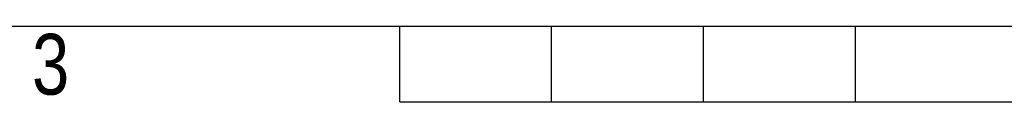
# Model space of a CAD drawing. Header units: millimetres. Extents: x 0 to 420, y 0 to 297.
# Tile 7 of 106: x 132 to 199, y 0 to 5. Entities that reach past the tile are written whole.
import ezdxf

# ---------------------------------------------------------------- set-up
doc = ezdxf.new("R2010")
doc.units = ezdxf.units.MM
doc.layers.add('CARTIGLIO', color=140, linetype='Continuous')
doc.styles.add('SLDTEXTSTYLE2', font='TXT', dxfattribs={"width": 0.821468})

msp = doc.modelspace()

# ---------------------------------------------------------------- linework, layer by layer
at = {"layer": 'CARTIGLIO', "linetype": 'Continuous'}
for p, q in [((5.18012, 5.171), (414.8274, 5.171)), ((158.2616, -0.00321), (158.2616, 5.171)), ((168.61003, -0.00321), (168.61003, 5.171)), ((178.95846, -0.00321), (178.95846, 5.171)), ((189.30689, -0.00321), (189.30689, 5.171)), ((158.2616, -0.00321), (261.74592, -0.00321))]:
    msp.add_line(p, q, dxfattribs=at)

# ---------------------------------------------------------------- texts
at = {"layer": 'CARTIGLIO', "insert": (134.49186, 4.63707), "char_height": 4.13937, "attachment_point": 2, "style": 'SLDTEXTSTYLE2'}
msp.add_mtext('3', dxfattribs=at)

doc.saveas('drawing.dxf')
